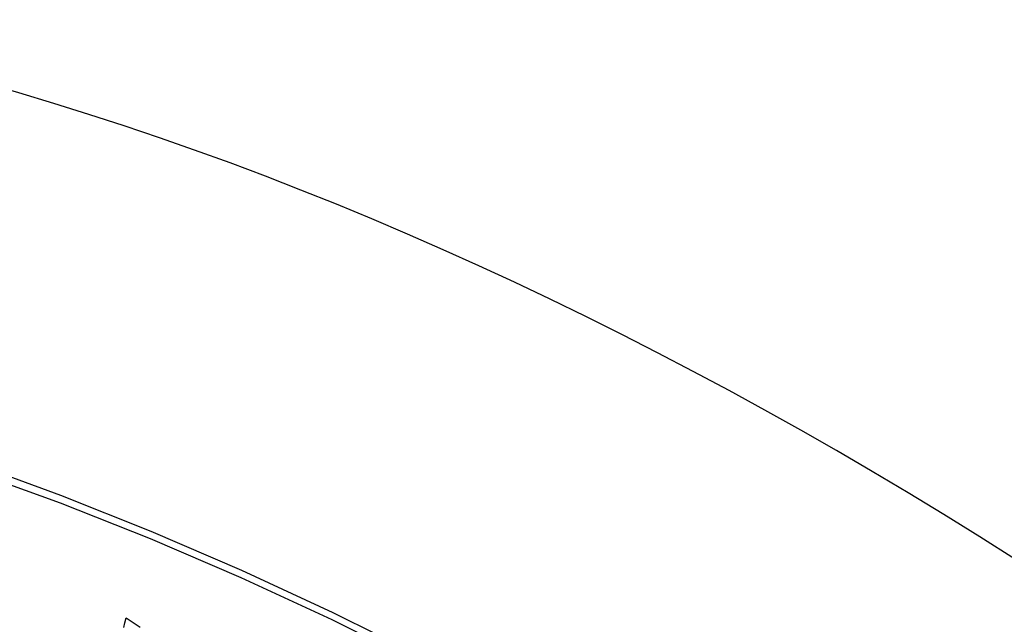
# Model space of a CAD drawing. Header units: inches. Extents: x 635 to 745, y 253 to 341.
# Tile 104 of 127: x 735.785 to 736.05, y 265.992 to 266.154. Entities that reach past the tile are written whole.
import ezdxf

# ---------------------------------------------------------------- set-up
doc = ezdxf.new("R2010")
doc.units = ezdxf.units.IN
doc.header["$MEASUREMENT"] = 0
doc.layers.add('Visible Edges(ANSI)', color=7, linetype='Continuous', lineweight=25)
doc.layers.add('Visible Tangent Edges(ANSI)', color=7, linetype='Continuous', lineweight=25)

msp = doc.modelspace()

# ---------------------------------------------------------------- linework, layer by layer
at = {"layer": 'Visible Edges(ANSI)', "flags": 128}
for points in [[(735.81331, 265.99093), (735.81362, 265.99222), (735.81393, 265.9935)], [(735.81393, 265.9935), (735.81775, 265.99106)]]:
    msp.add_lwpolyline(points, dxfattribs=at)
at = {"layer": 'Visible Edges(ANSI)'}
msp.add_ellipse((736.00454, 264.97758), major_axis=(-0.64961, 1.12515), ratio=0.57735, start_param=5.161526, end_param=5.834048, dxfattribs=at)
at = {"layer": 'Visible Tangent Edges(ANSI)', "flags": 128}
for points in [[(736.06582, 265.87533), (736.04132, 265.89301), (736.01676, 265.90993), (735.99219, 265.92608), (735.96762, 265.94142), (735.94307, 265.95597), (735.91852, 265.96973), (735.89399, 265.9827), (735.86948, 265.99487), (735.84504, 266.00621), (735.82069, 266.01673), (735.79645, 266.0264), (735.77233, 266.03522), (735.74835, 266.0432), (735.72452, 266.05032), (735.70086, 266.05657), (735.6774, 266.06196), (735.65414, 266.06647)], [(735.65433, 266.06385), (735.67751, 266.05944), (735.70091, 266.05415), (735.7245, 266.048), (735.74827, 266.04098), (735.7722, 266.0331), (735.79626, 266.02437), (735.82044, 266.01478), (735.84474, 266.00434), (735.86912, 265.99307), (735.89357, 265.98096), (735.91805, 265.96805), (735.94254, 265.95433), (735.96703, 265.9398), (735.99153, 265.92448), (736.01603, 265.90835), (736.04051, 265.89144), (736.06493, 265.87375)]]:
    msp.add_lwpolyline(points, dxfattribs=at)

doc.saveas('drawing.dxf')
